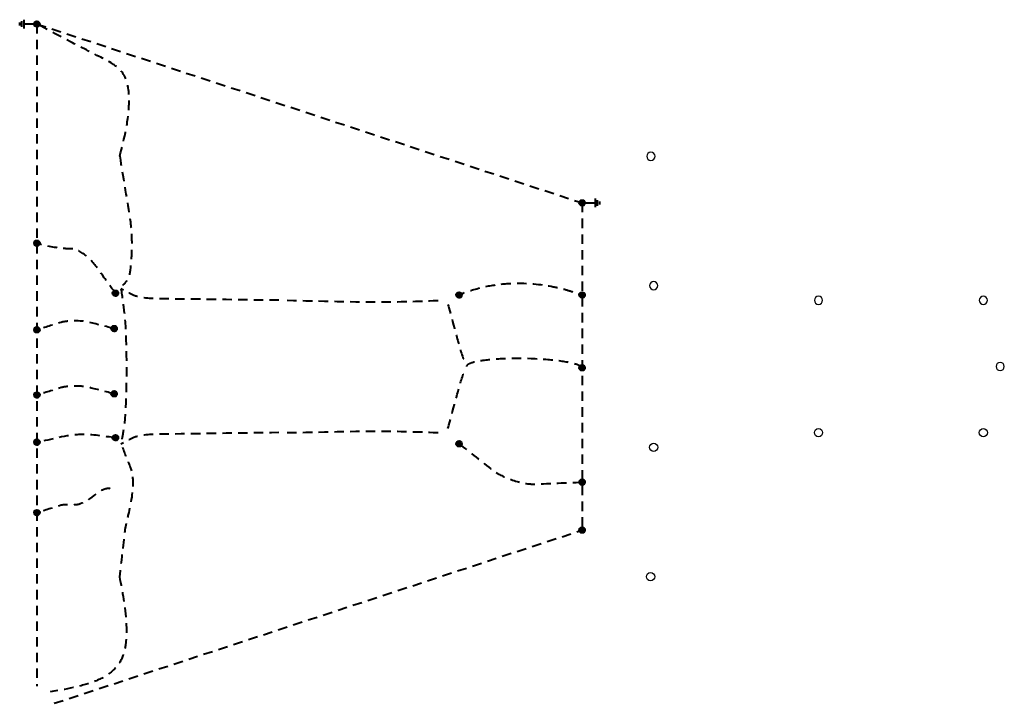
# Model space of a CAD drawing. Header units: inches. Extents: x -8534 to 5423, y -4988 to 1814.
# Tile 2 of 33: x -8534 to -7110, y -3374 to -2386. Entities that reach past the tile are written whole.
import ezdxf

# ---------------------------------------------------------------- set-up
doc = ezdxf.new("R2010")
doc.units = ezdxf.units.IN
doc.header["$LTSCALE"] = 200
doc.header["$MEASUREMENT"] = 0
doc.linetypes.add('DGN Style 2', pattern=[0.113678, 0.068207, -0.045471])
doc.layers.add('E-GRND-CIRC', color=4, linetype='Continuous', lineweight=40)
doc.layers.add('Object', color=7, linetype='Continuous', lineweight=30)

# ---------------------------------------------------------------- blocks, each defined once
blk = doc.blocks.new('GROUND_6')
at = {"layer": 'E-GRND-CIRC', "linetype": 'Continuous'}
for p, q in [((0, 0), (0, -0.37525)), ((0.124875, -0.37525), (-0.125125, -0.37525)), ((0.083375, -0.437625), (-0.0835, -0.437625)), ((0.041625, -0.500125), (-0.04175, -0.500125))]:
    blk.add_line(p, q, dxfattribs=at)
blk = doc.blocks.new('GROUND_7')
at = {"layer": 'E-GRND-CIRC', "linetype": 'Continuous'}
for p, q in [((0, 0), (0, -0.37525)), ((0.124875, -0.37525), (-0.125125, -0.37525)), ((0.083375, -0.437625), (-0.0835, -0.437625)), ((0.041625, -0.500125), (-0.04175, -0.500125))]:
    blk.add_line(p, q, dxfattribs=at)
blk = doc.blocks.new('E-101 LPS')
at = {"layer": 'E-GRND-CIRC', "linetype": 'Continuous'}
for p, q in [((-8513.3, -2392.4, 109.4), (-8508.8, -2387.9, 109.4)), ((-8513.3, -2392.1, 109.4), (-8509.1, -2387.9, 109.4)), ((-8513.3, -2391.7, 109.4), (-8509.5, -2387.9, 109.4)), ((-8513.3, -2392.7, 109.4), (-8508.5, -2388, 109.4)), ((-8513.3, -2391.3, 109.4), (-8509.9, -2388, 109.4)), ((-8513.2, -2393, 109.4), (-8508.2, -2388, 109.4)), ((-8513.2, -2390.9, 109.4), (-8510.4, -2388.1, 109.4)), ((-8513.1, -2393.3, 109.4), (-8507.9, -2388.1, 109.4)), ((-8513, -2393.6, 109.4), (-8507.7, -2388.2, 109.4)), ((-8512.9, -2393.8, 109.4), (-8507.4, -2388.3, 109.4)), ((-8512.9, -2390.3, 109.4), (-8510.9, -2388.3, 109.4)), ((-8512.8, -2394, 109.4), (-8507.2, -2388.4, 109.4)), ((-8512.6, -2394.2, 109.4), (-8507, -2388.6, 109.4)), ((-8512.5, -2394.5, 109.4), (-8506.8, -2388.7, 109.4)), ((-8512.3, -2394.7, 109.4), (-8506.6, -2388.9, 109.4)), ((-8512.3, -2389.3, 109.4), (-8511.9, -2388.9, 109.4)), ((-8512.2, -2394.8, 109.4), (-8506.4, -2389, 109.4)), ((-8512, -2395, 109.4), (-8506.2, -2389.2, 109.4)), ((-8511.8, -2395.2, 109.4), (-8506, -2389.4, 109.4)), ((-8511.6, -2395.3, 109.4), (-8505.9, -2389.6, 109.4)), ((-8511.4, -2395.5, 109.4), (-8505.7, -2389.8, 109.4)), ((-8511.2, -2395.6, 109.4), (-8505.6, -2390, 109.4)), ((-8510.9, -2395.7, 109.4), (-8505.5, -2390.3, 109.4)), ((-8510.7, -2395.8, 109.4), (-8505.4, -2390.5, 109.4)), ((-8510.4, -2395.9, 109.4), (-8505.3, -2390.8, 109.4)), ((-8510.2, -2396, 109.4), (-8505.2, -2391.1, 109.4)), ((-8509.9, -2396.1, 109.4), (-8505.2, -2391.4, 109.4)), ((-8509.5, -2396.1, 109.4), (-8505.1, -2391.7, 109.4)), ((-8509.2, -2396.1, 109.4), (-8505.1, -2392, 109.4)), ((-8508.8, -2396.1, 109.4), (-8505.1, -2392.4, 109.4)), ((-8508.4, -2396, 109.4), (-8505.2, -2392.8, 109.4)), ((-8507.9, -2395.9, 109.4), (-8505.3, -2393.3, 109.4)), ((-8507.3, -2395.6, 109.4), (-8505.6, -2393.9, 109.4)), ((-7724.8, -2651.1, 109.4), (-7720.3, -2646.6, 109.4)), ((-7724.8, -2650.8, 109.4), (-7720.7, -2646.6, 109.4)), ((-7724.8, -2650.4, 109.4), (-7721, -2646.6, 109.4)), ((-7724.8, -2651.4, 109.4), (-7720, -2646.7, 109.4)), ((-7724.8, -2650, 109.4), (-7721.4, -2646.7, 109.4)), ((-7724.7, -2651.7, 109.4), (-7719.7, -2646.7, 109.4)), ((-7724.7, -2649.6, 109.4), (-7721.9, -2646.8, 109.4)), ((-7724.6, -2652, 109.4), (-7719.4, -2646.8, 109.4)), ((-7724.5, -2652.2, 109.4), (-7719.2, -2646.9, 109.4)), ((-7724.5, -2649, 109.4), (-7722.4, -2647, 109.4)), ((-7724.4, -2652.5, 109.4), (-7718.9, -2647, 109.4)), ((-7724.3, -2652.7, 109.4), (-7718.7, -2647.1, 109.4)), ((-7724.2, -2652.9, 109.4), (-7718.5, -2647.3, 109.4)), ((-7724, -2653.2, 109.4), (-7718.3, -2647.4, 109.4)), ((-7723.9, -2653.3, 109.4), (-7718.1, -2647.6, 109.4)), ((-7723.8, -2648, 109.4), (-7723.5, -2647.6, 109.4)), ((-7723.7, -2653.5, 109.4), (-7717.9, -2647.7, 109.4)), ((-7723.5, -2653.7, 109.4), (-7717.7, -2647.9, 109.4)), ((-7723.3, -2653.9, 109.4), (-7717.6, -2648.1, 109.4)), ((-7723.1, -2654, 109.4), (-7717.4, -2648.3, 109.4)), ((-7722.9, -2654.2, 109.4), (-7717.3, -2648.5, 109.4)), ((-7722.7, -2654.3, 109.4), (-7717.1, -2648.7, 109.4)), ((-7722.5, -2654.4, 109.4), (-7717, -2649, 109.4)), ((-7722.2, -2654.5, 109.4), (-7716.9, -2649.2, 109.4)), ((-7721.9, -2654.6, 109.4), (-7716.8, -2649.5, 109.4)), ((-7721.7, -2654.7, 109.4), (-7716.7, -2649.8, 109.4)), ((-7721.4, -2654.8, 109.4), (-7716.7, -2650.1, 109.4)), ((-7721.1, -2654.8, 109.4), (-7716.6, -2650.4, 109.4)), ((-7720.7, -2654.8, 109.4), (-7716.6, -2650.7, 109.4)), ((-7720.3, -2654.8, 109.4), (-7716.7, -2651.1, 109.4)), ((-7719.9, -2654.7, 109.4), (-7716.7, -2651.5, 109.4)), ((-7719.5, -2654.6, 109.4), (-7716.8, -2652, 109.4)), ((-7718.8, -2654.3, 109.4), (-7717.1, -2652.6, 109.4)), ((-8513.3, -2709.9, 110), (-8508.5, -2705.1, 110)), ((-8513.3, -2709.6, 110), (-8508.8, -2705.1, 110)), ((-8513.3, -2709.2, 110), (-8509.1, -2705.1, 110)), ((-8513.3, -2708.9, 110), (-8509.5, -2705.1, 110)), ((-8513.3, -2708.5, 110), (-8509.9, -2705.1, 110)), ((-8513.2, -2710.2, 110), (-8508.2, -2705.2, 110)), ((-8513.2, -2708, 110), (-8510.4, -2705.2, 110)), ((-8513.1, -2710.4, 110), (-8507.9, -2705.3, 110)), ((-8513, -2710.7, 110), (-8507.7, -2705.4, 110)), ((-8512.9, -2707.4, 110), (-8510.9, -2705.4, 110)), ((-8512.9, -2710.9, 110), (-8507.4, -2705.5, 110)), ((-8512.8, -2711.2, 110), (-8507.2, -2705.6, 110)), ((-8512.6, -2711.4, 110), (-8507, -2705.7, 110)), ((-8512.5, -2711.6, 110), (-8506.8, -2705.9, 110)), ((-8512.3, -2711.8, 110), (-8506.6, -2706, 110)), ((-8512.3, -2706.4, 110), (-8511.9, -2706.1, 110)), ((-8512.2, -2712, 110), (-8506.4, -2706.2, 110)), ((-8512, -2712.2, 110), (-8506.2, -2706.4, 110)), ((-8511.8, -2712.3, 110), (-8506, -2706.6, 110)), ((-8511.6, -2712.5, 110), (-8505.9, -2706.8, 110)), ((-8511.4, -2712.6, 110), (-8505.7, -2707, 110)), ((-8511.2, -2712.7, 110), (-8505.6, -2707.2, 110)), ((-8510.9, -2712.9, 110), (-8505.5, -2707.4, 110)), ((-8510.7, -2713, 110), (-8505.4, -2707.7, 110)), ((-8510.4, -2713.1, 110), (-8505.3, -2707.9, 110)), ((-8510.2, -2713.1, 110), (-8505.2, -2708.2, 110)), ((-8509.9, -2713.2, 110), (-8505.2, -2708.5, 110)), ((-8509.5, -2713.2, 110), (-8505.1, -2708.8, 110)), ((-8509.2, -2713.2, 110), (-8505.1, -2709.2, 110)), ((-8508.8, -2713.2, 110), (-8505.1, -2709.5, 110)), ((-8508.4, -2713.2, 110), (-8505.2, -2709.9, 110)), ((-8507.9, -2713, 110), (-8505.3, -2710.4, 110)), ((-8507.3, -2712.8, 110), (-8505.6, -2711, 110)), ((-8399.8, -2781.4, 156), (-8395.6, -2777.3, 156)), ((-8399.7, -2782.1, 156), (-8394.9, -2777.3, 156)), ((-8399.7, -2781.8, 156), (-8395.2, -2777.3, 156)), ((-8399.7, -2781.1, 156), (-8395.9, -2777.3, 156)), ((-8399.7, -2780.7, 156), (-8396.3, -2777.3, 156)), ((-8399.6, -2782.4, 156), (-8394.6, -2777.4, 156)), ((-8399.6, -2780.2, 156), (-8396.8, -2777.4, 156)), ((-8399.5, -2782.6, 156), (-8394.4, -2777.5, 156)), ((-8399.5, -2782.9, 156), (-8394.1, -2777.6, 156)), ((-8399.4, -2779.6, 156), (-8397.4, -2777.6, 156)), ((-8399.3, -2783.1, 156), (-8393.9, -2777.7, 156)), ((-8399.2, -2783.4, 156), (-8393.6, -2777.8, 156)), ((-8399.1, -2783.6, 156), (-8393.4, -2777.9, 156)), ((-8398.9, -2783.8, 156), (-8393.2, -2778.1, 156)), ((-8398.8, -2784, 156), (-8393, -2778.2, 156)), ((-8398.7, -2778.6, 156), (-8398.4, -2778.3, 156)), ((-8398.6, -2784.2, 156), (-8392.8, -2778.4, 156)), ((-8398.4, -2784.4, 156), (-8392.6, -2778.6, 156)), ((-8398.3, -2784.5, 156), (-8392.5, -2778.8, 156)), ((-8398.1, -2784.7, 156), (-8392.3, -2779, 156)), ((-8397.8, -2784.8, 156), (-8392.2, -2779.2, 156)), ((-8397.6, -2784.9, 156), (-8392.1, -2779.4, 156)), ((-8397.4, -2785.1, 156), (-8391.9, -2779.6, 156)), ((-8397.1, -2785.2, 156), (-8391.8, -2779.9, 156)), ((-8396.9, -2785.3, 156), (-8391.7, -2780.1, 156)), ((-8396.6, -2785.3, 156), (-8391.7, -2780.4, 156)), ((-8396.3, -2785.4, 156), (-8391.6, -2780.7, 156)), ((-8396, -2785.4, 156), (-8391.6, -2781, 156)), ((-8395.6, -2785.4, 156), (-8391.6, -2781.4, 156)), ((-8395.3, -2785.4, 156), (-8391.6, -2781.7, 156)), ((-8394.9, -2785.4, 156), (-8391.6, -2782.2, 156)), ((-8394.4, -2785.2, 156), (-8391.8, -2782.6, 156)), ((-8393.8, -2785, 156), (-8392, -2783.2, 156)), ((-7902.8, -2784), (-7898.6, -2779.8)), ((-7902.7, -2784.6), (-7897.9, -2779.8)), ((-7902.7, -2784.3), (-7898.2, -2779.8)), ((-7902.7, -2783.6), (-7898.9, -2779.8)), ((-7902.7, -2783.2), (-7899.3, -2779.8)), ((-7902.6, -2784.9), (-7897.6, -2779.9)), ((-7902.6, -2782.7), (-7899.8, -2779.9)), ((-7902.5, -2785.2), (-7897.4, -2780)), ((-7902.5, -2785.4), (-7897.1, -2780.1)), ((-7902.4, -2782.2), (-7900.4, -2780.1)), ((-7902.3, -2785.7), (-7896.9, -2780.2)), ((-7902.2, -2785.9), (-7896.6, -2780.3)), ((-7902.1, -2786.1), (-7896.4, -2780.4)), ((-7901.9, -2786.3), (-7896.2, -2780.6)), ((-7901.8, -2786.5), (-7896, -2780.7)), ((-7901.7, -2781.1), (-7901.4, -2780.8)), ((-7901.6, -2786.7), (-7895.8, -2780.9)), ((-7901.4, -2786.9), (-7895.6, -2781.1)), ((-7901.3, -2787), (-7895.5, -2781.3)), ((-7901.1, -2787.2), (-7895.3, -2781.5)), ((-7900.8, -2787.3), (-7895.2, -2781.7)), ((-7900.6, -2787.5), (-7895.1, -2781.9)), ((-7900.4, -2787.6), (-7894.9, -2782.1)), ((-7900.1, -2787.7), (-7894.8, -2782.4)), ((-7899.9, -2787.8), (-7894.7, -2782.7)), ((-7899.6, -2787.9), (-7894.7, -2782.9)), ((-7899.3, -2787.9), (-7894.6, -2783.2)), ((-7899, -2788), (-7894.6, -2783.5)), ((-7898.6, -2788), (-7894.6, -2783.9)), ((-7898.3, -2788), (-7894.6, -2784.3)), ((-7897.9, -2787.9), (-7894.6, -2784.7)), ((-7897.4, -2787.8), (-7894.8, -2785.2)), ((-7896.8, -2787.5), (-7895, -2785.8)), ((-7724.8, -2784.6, 110), (-7720, -2779.8, 110)), ((-7724.8, -2784.3, 110), (-7720.3, -2779.8, 110)), ((-7724.8, -2784, 110), (-7720.7, -2779.8, 110)), ((-7724.8, -2783.6, 110), (-7721, -2779.8, 110)), ((-7724.8, -2783.2, 110), (-7721.4, -2779.8, 110)), ((-7724.7, -2784.9, 110), (-7719.7, -2779.9, 110)), ((-7724.7, -2782.7, 110), (-7721.9, -2779.9, 110)), ((-7724.6, -2785.2, 110), (-7719.4, -2780, 110)), ((-7724.5, -2785.4, 110), (-7719.2, -2780.1, 110)), ((-7724.5, -2782.2, 110), (-7722.4, -2780.2, 110)), ((-7724.4, -2785.7, 110), (-7718.9, -2780.2, 110)), ((-7724.3, -2785.9, 110), (-7718.7, -2780.3, 110)), ((-7724.2, -2786.1, 110), (-7718.5, -2780.4, 110)), ((-7724, -2786.3, 110), (-7718.3, -2780.6, 110)), ((-7723.9, -2786.5, 110), (-7718.1, -2780.7, 110)), ((-7723.8, -2781.1, 110), (-7723.5, -2780.8, 110)), ((-7723.7, -2786.7, 110), (-7717.9, -2780.9, 110)), ((-7723.5, -2786.9, 110), (-7717.7, -2781.1, 110)), ((-7723.3, -2787, 110), (-7717.6, -2781.3, 110)), ((-7723.1, -2787.2, 110), (-7717.4, -2781.5, 110)), ((-7722.9, -2787.3, 110), (-7717.3, -2781.7, 110)), ((-7722.7, -2787.5, 110), (-7717.1, -2781.9, 110)), ((-7722.5, -2787.6, 110), (-7717, -2782.2, 110)), ((-7722.2, -2787.7, 110), (-7716.9, -2782.4, 110)), ((-7721.9, -2787.8, 110), (-7716.8, -2782.7, 110)), ((-7721.7, -2787.9, 110), (-7716.7, -2782.9, 110)), ((-7721.4, -2787.9, 110), (-7716.7, -2783.2, 110)), ((-7721.1, -2788, 110), (-7716.6, -2783.6, 110)), ((-7720.7, -2788, 110), (-7716.6, -2783.9, 110)), ((-7720.3, -2788, 110), (-7716.7, -2784.3, 110)), ((-7719.9, -2787.9, 110), (-7716.7, -2784.7, 110)), ((-7719.5, -2787.8, 110), (-7716.8, -2785.2, 110)), ((-7718.8, -2787.5, 110), (-7717.1, -2785.8, 110)), ((-8513.3, -2834.6, 110), (-8508.8, -2830.1, 110)), ((-8513.3, -2834.3, 110), (-8509.1, -2830.1, 110)), ((-8513.3, -2833.9, 110), (-8509.5, -2830.1, 110)), ((-8513.3, -2834.9, 110), (-8508.5, -2830.2, 110)), ((-8513.3, -2833.5, 110), (-8509.9, -2830.2, 110)), ((-8513.2, -2835.2, 110), (-8508.2, -2830.2, 110)), ((-8513.2, -2833.1, 110), (-8510.4, -2830.3, 110)), ((-8513.1, -2835.5, 110), (-8507.9, -2830.3, 110)), ((-8513, -2835.7, 110), (-8507.7, -2830.4, 110)), ((-8512.9, -2836, 110), (-8507.4, -2830.5, 110)), ((-8512.9, -2832.5, 110), (-8510.9, -2830.5, 110)), ((-8512.8, -2836.2, 110), (-8507.2, -2830.6, 110)), ((-8512.6, -2836.4, 110), (-8507, -2830.8, 110)), ((-8512.5, -2836.6, 110), (-8506.8, -2830.9, 110)), ((-8512.3, -2836.8, 110), (-8506.6, -2831.1, 110)), ((-8512.3, -2831.5, 110), (-8511.9, -2831.1, 110)), ((-8512.2, -2837, 110), (-8506.4, -2831.2, 110)), ((-8512, -2837.2, 110), (-8506.2, -2831.4, 110)), ((-8511.8, -2837.4, 110), (-8506, -2831.6, 110)), ((-8511.6, -2837.5, 110), (-8505.9, -2831.8, 110)), ((-8511.4, -2837.7, 110), (-8505.7, -2832, 110)), ((-8511.2, -2837.8, 110), (-8505.6, -2832.2, 110)), ((-8510.9, -2837.9, 110), (-8505.5, -2832.5, 110)), ((-8510.7, -2838, 110), (-8505.4, -2832.7, 110)), ((-8510.4, -2838.1, 110), (-8505.3, -2833, 110)), ((-8510.2, -2838.2, 110), (-8505.2, -2833.3, 110)), ((-8509.9, -2838.2, 110), (-8505.2, -2833.6, 110)), ((-8509.5, -2838.3, 110), (-8505.1, -2833.9, 110)), ((-8509.2, -2838.3, 110), (-8505.1, -2834.2, 110)), ((-8401.8, -2832.6, 156), (-8397.6, -2828.4, 156)), ((-8401.7, -2832.9, 156), (-8397.2, -2828.4, 156)), ((-8401.7, -2832.2, 156), (-8397.9, -2828.4, 156)), ((-8401.7, -2833.2, 156), (-8396.9, -2828.5, 156)), ((-8401.7, -2831.8, 156), (-8398.3, -2828.5, 156)), ((-8401.6, -2833.5, 156), (-8396.6, -2828.5, 156)), ((-8401.6, -2831.4, 156), (-8398.8, -2828.6, 156)), ((-8401.5, -2833.8, 156), (-8396.4, -2828.6, 156)), ((-8401.5, -2834, 156), (-8396.1, -2828.7, 156)), ((-8401.4, -2830.8, 156), (-8399.4, -2828.8, 156)), ((-8401.3, -2834.3, 156), (-8395.9, -2828.8, 156)), ((-8401.2, -2834.5, 156), (-8395.6, -2828.9, 156)), ((-8401.1, -2834.7, 156), (-8395.4, -2829.1, 156)), ((-8400.9, -2834.9, 156), (-8395.2, -2829.2, 156)), ((-8400.8, -2835.1, 156), (-8395, -2829.4, 156)), ((-8400.7, -2829.8, 156), (-8400.4, -2829.4, 156)), ((-8400.6, -2835.3, 156), (-8394.8, -2829.5, 156)), ((-8400.4, -2835.5, 156), (-8394.6, -2829.7, 156)), ((-8400.3, -2835.7, 156), (-8394.5, -2829.9, 156)), ((-8400.1, -2835.8, 156), (-8394.3, -2830.1, 156)), ((-8399.8, -2836, 156), (-8394.2, -2830.3, 156)), ((-8399.6, -2836.1, 156), (-8394.1, -2830.5, 156)), ((-8399.4, -2836.2, 156), (-8393.9, -2830.8, 156)), ((-8399.1, -2836.3, 156), (-8393.8, -2831, 156)), ((-8398.9, -2836.4, 156), (-8393.7, -2831.3, 156)), ((-8398.6, -2836.5, 156), (-8393.7, -2831.6, 156)), ((-8398.3, -2836.5, 156), (-8393.6, -2831.9, 156)), ((-8398, -2836.6, 156), (-8393.6, -2832.2, 156)), ((-8397.6, -2836.6, 156), (-8393.6, -2832.5, 156)), ((-8397.3, -2836.6, 156), (-8393.6, -2832.9, 156)), ((-8396.9, -2836.5, 156), (-8393.6, -2833.3, 156)), ((-8396.4, -2836.4, 156), (-8393.8, -2833.8, 156)), ((-8395.8, -2836.1, 156), (-8394, -2834.4, 156)), ((-8508.8, -2838.3, 110), (-8505.1, -2834.6, 110)), ((-8508.4, -2838.2, 110), (-8505.2, -2835, 110)), ((-8507.9, -2838.1, 110), (-8505.3, -2835.5, 110)), ((-8507.3, -2837.8, 110), (-8505.6, -2836.1, 110)), ((-7724.8, -2889.6, 109.4), (-7720.3, -2885.1, 109.4)), ((-7724.8, -2889.3, 109.4), (-7720.7, -2885.1, 109.4)), ((-7724.8, -2888.9, 109.4), (-7721, -2885.1, 109.4)), ((-7724.8, -2889.9, 109.4), (-7720, -2885.2, 109.4)), ((-7724.8, -2888.5, 109.4), (-7721.4, -2885.2, 109.4)), ((-7724.7, -2890.2, 109.4), (-7719.7, -2885.2, 109.4)), ((-7724.7, -2888, 109.4), (-7721.9, -2885.3, 109.4)), ((-7724.6, -2890.5, 109.4), (-7719.4, -2885.3, 109.4)), ((-7724.5, -2890.7, 109.4), (-7719.2, -2885.4, 109.4)), ((-7724.5, -2887.5, 109.4), (-7722.4, -2885.5, 109.4)), ((-7724.4, -2891, 109.4), (-7718.9, -2885.5, 109.4)), ((-7724.3, -2891.2, 109.4), (-7718.7, -2885.6, 109.4)), ((-7724.2, -2891.4, 109.4), (-7718.5, -2885.8, 109.4)), ((-7724, -2891.6, 109.4), (-7718.3, -2885.9, 109.4)), ((-7723.9, -2891.8, 109.4), (-7718.1, -2886.1, 109.4)), ((-7723.8, -2886.5, 109.4), (-7723.5, -2886.1, 109.4)), ((-7723.7, -2892, 109.4), (-7717.9, -2886.2, 109.4)), ((-7723.5, -2892.2, 109.4), (-7717.7, -2886.4, 109.4)), ((-7723.3, -2892.4, 109.4), (-7717.6, -2886.6, 109.4)), ((-7723.1, -2892.5, 109.4), (-7717.4, -2886.8, 109.4)), ((-7722.9, -2892.7, 109.4), (-7717.3, -2887, 109.4)), ((-7722.7, -2892.8, 109.4), (-7717.1, -2887.2, 109.4)), ((-7722.5, -2892.9, 109.4), (-7717, -2887.5, 109.4)), ((-7722.2, -2893, 109.4), (-7716.9, -2887.7, 109.4)), ((-7721.9, -2893.1, 109.4), (-7716.8, -2888, 109.4)), ((-7721.7, -2893.2, 109.4), (-7716.7, -2888.3, 109.4)), ((-7721.4, -2893.2, 109.4), (-7716.7, -2888.6, 109.4)), ((-7721.1, -2893.3, 109.4), (-7716.6, -2888.9, 109.4)), ((-7720.7, -2893.3, 109.4), (-7716.6, -2889.2, 109.4)), ((-7720.3, -2893.3, 109.4), (-7716.7, -2889.6, 109.4)), ((-7719.9, -2893.2, 109.4), (-7716.7, -2890, 109.4)), ((-7719.5, -2893.1, 109.4), (-7716.8, -2890.5, 109.4)), ((-7718.8, -2892.8, 109.4), (-7717.1, -2891.1, 109.4)), ((-8513.3, -2928.6, 110), (-8509.1, -2924.4, 110)), ((-8513.3, -2929.3, 110), (-8508.5, -2924.5, 110)), ((-8513.3, -2929, 110), (-8508.8, -2924.5, 110)), ((-8513.3, -2928.3, 110), (-8509.5, -2924.5, 110)), ((-8513.3, -2927.9, 110), (-8509.9, -2924.5, 110)), ((-8513.2, -2929.6, 110), (-8508.2, -2924.6, 110)), ((-8513.2, -2927.4, 110), (-8510.4, -2924.6, 110)), ((-8513.1, -2929.8, 110), (-8507.9, -2924.7, 110)), ((-8513, -2930.1, 110), (-8507.7, -2924.7, 110)), ((-8512.9, -2926.8, 110), (-8510.9, -2924.8, 110)), ((-8512.9, -2930.3, 110), (-8507.4, -2924.9, 110)), ((-8512.8, -2930.6, 110), (-8507.2, -2925, 110)), ((-8512.6, -2930.8, 110), (-8507, -2925.1, 110)), ((-8512.5, -2931, 110), (-8506.8, -2925.3, 110)), ((-8512.3, -2931.2, 110), (-8506.6, -2925.4, 110)), ((-8512.3, -2925.8, 110), (-8511.9, -2925.5, 110)), ((-8512.2, -2931.4, 110), (-8506.4, -2925.6, 110)), ((-8512, -2931.6, 110), (-8506.2, -2925.8, 110)), ((-8511.8, -2931.7, 110), (-8506, -2926, 110)), ((-8511.6, -2931.9, 110), (-8505.9, -2926.2, 110)), ((-8511.4, -2932, 110), (-8505.7, -2926.4, 110)), ((-8511.2, -2932.1, 110), (-8505.6, -2926.6, 110)), ((-8510.9, -2932.3, 110), (-8505.5, -2926.8, 110)), ((-8510.7, -2932.4, 110), (-8505.4, -2927.1, 110)), ((-8510.4, -2932.5, 110), (-8505.3, -2927.3, 110)), ((-8510.2, -2932.5, 110), (-8505.2, -2927.6, 110)), ((-8509.9, -2932.6, 110), (-8505.2, -2927.9, 110)), ((-8509.5, -2932.6, 110), (-8505.1, -2928.2, 110)), ((-8509.2, -2932.6, 110), (-8505.1, -2928.6, 110)), ((-8508.8, -2932.6, 110), (-8505.1, -2928.9, 110)), ((-8508.4, -2932.6, 110), (-8505.2, -2929.3, 110)), ((-8507.9, -2932.4, 110), (-8505.3, -2929.8, 110)), ((-8507.3, -2932.2, 110), (-8505.6, -2930.4, 110)), ((-8401.8, -2926.9, 156), (-8397.6, -2922.7, 156)), ((-8401.7, -2927.6, 156), (-8396.9, -2922.8, 156)), ((-8401.7, -2927.3, 156), (-8397.2, -2922.8, 156)), ((-8401.7, -2926.6, 156), (-8397.9, -2922.8, 156)), ((-8401.7, -2926.2, 156), (-8398.3, -2922.8, 156)), ((-8401.6, -2927.9, 156), (-8396.6, -2922.9, 156)), ((-8401.6, -2925.7, 156), (-8398.8, -2922.9, 156)), ((-8401.5, -2928.1, 156), (-8396.4, -2922.9, 156)), ((-8401.5, -2928.4, 156), (-8396.1, -2923, 156)), ((-8401.4, -2925.1, 156), (-8399.4, -2923.1, 156)), ((-8401.3, -2928.6, 156), (-8395.9, -2923.2, 156)), ((-8401.2, -2928.9, 156), (-8395.6, -2923.3, 156)), ((-8401.1, -2929.1, 156), (-8395.4, -2923.4, 156)), ((-8400.9, -2929.3, 156), (-8395.2, -2923.6, 156)), ((-8400.8, -2929.5, 156), (-8395, -2923.7, 156)), ((-8400.7, -2924.1, 156), (-8400.4, -2923.8, 156)), ((-8400.6, -2929.7, 156), (-8394.8, -2923.9, 156)), ((-8400.4, -2929.8, 156), (-8394.6, -2924.1, 156)), ((-8400.3, -2930, 156), (-8394.5, -2924.2, 156)), ((-8400.1, -2930.2, 156), (-8394.3, -2924.4, 156)), ((-8399.8, -2930.3, 156), (-8394.2, -2924.7, 156)), ((-8399.6, -2930.4, 156), (-8394.1, -2924.9, 156)), ((-8399.4, -2930.6, 156), (-8393.9, -2925.1, 156)), ((-8399.1, -2930.7, 156), (-8393.8, -2925.4, 156)), ((-8398.9, -2930.8, 156), (-8393.7, -2925.6, 156)), ((-8398.6, -2930.8, 156), (-8393.7, -2925.9, 156)), ((-8398.3, -2930.9, 156), (-8393.6, -2926.2, 156)), ((-8398, -2930.9, 156), (-8393.6, -2926.5, 156)), ((-8397.6, -2930.9, 156), (-8393.6, -2926.9, 156)), ((-8397.3, -2930.9, 156), (-8393.6, -2927.2, 156)), ((-8396.9, -2930.9, 156), (-8393.6, -2927.6, 156)), ((-8396.4, -2930.7, 156), (-8393.8, -2928.1, 156)), ((-8395.8, -2930.5, 156), (-8394, -2928.7, 156)), ((-8399.8, -2990.4, 156), (-8395.6, -2986.2, 156)), ((-8399.7, -2991, 156), (-8394.9, -2986.2, 156)), ((-8399.7, -2990.7, 156), (-8395.2, -2986.2, 156)), ((-8399.7, -2990, 156), (-8395.9, -2986.2, 156)), ((-8399.7, -2989.6, 156), (-8396.3, -2986.2, 156)), ((-8399.6, -2991.3, 156), (-8394.6, -2986.3, 156)), ((-8399.6, -2989.1, 156), (-8396.8, -2986.3, 156)), ((-8399.5, -2991.6, 156), (-8394.4, -2986.4, 156)), ((-8399.5, -2991.8, 156), (-8394.1, -2986.5, 156)), ((-8399.4, -2988.6, 156), (-8397.4, -2986.6, 156)), ((-8399.3, -2992.1, 156), (-8393.9, -2986.6, 156)), ((-8399.2, -2992.3, 156), (-8393.6, -2986.7, 156)), ((-8399.1, -2992.5, 156), (-8393.4, -2986.9, 156)), ((-8398.9, -2992.7, 156), (-8393.2, -2987, 156)), ((-8398.8, -2992.9, 156), (-8393, -2987.2, 156)), ((-8398.7, -2987.6, 156), (-8398.4, -2987.2, 156)), ((-8398.6, -2993.1, 156), (-8392.8, -2987.3, 156)), ((-8398.4, -2993.3, 156), (-8392.6, -2987.5, 156)), ((-8398.3, -2993.5, 156), (-8392.5, -2987.7, 156)), ((-8398.1, -2993.6, 156), (-8392.3, -2987.9, 156)), ((-8397.8, -2993.7, 156), (-8392.2, -2988.1, 156)), ((-8397.6, -2993.9, 156), (-8392.1, -2988.3, 156)), ((-8397.4, -2994, 156), (-8391.9, -2988.6, 156)), ((-8397.1, -2994.1, 156), (-8391.8, -2988.8, 156)), ((-8396.9, -2994.2, 156), (-8391.7, -2989.1, 156)), ((-8396.6, -2994.3, 156), (-8391.7, -2989.3, 156)), ((-8396.3, -2994.3, 156), (-8391.6, -2989.6, 156)), ((-8396, -2994.4, 156), (-8391.6, -2990, 156)), ((-8395.6, -2994.4, 156), (-8391.6, -2990.3, 156)), ((-8395.3, -2994.4, 156), (-8391.6, -2990.7, 156)), ((-8513.3, -2997.6, 110), (-8508.5, -2992.8, 110)), ((-8513.3, -2997.3, 110), (-8508.8, -2992.8, 110)), ((-8513.3, -2996.9, 110), (-8509.1, -2992.8, 110)), ((-8513.3, -2996.6, 110), (-8509.5, -2992.8, 110)), ((-8513.3, -2996.2, 110), (-8509.9, -2992.8, 110)), ((-8513.2, -2997.9, 110), (-8508.2, -2992.9, 110)), ((-8513.2, -2995.7, 110), (-8510.4, -2992.9, 110)), ((-8513.1, -2998.1, 110), (-8507.9, -2993, 110)), ((-8513, -2998.4, 110), (-8507.7, -2993.1, 110)), ((-8512.9, -2995.1, 110), (-8510.9, -2993.1, 110)), ((-8512.9, -2998.6, 110), (-8507.4, -2993.2, 110)), ((-8512.8, -2998.9, 110), (-8507.2, -2993.3, 110)), ((-8512.6, -2999.1, 110), (-8507, -2993.4, 110)), ((-8512.5, -2999.3, 110), (-8506.8, -2993.6, 110)), ((-8512.3, -2999.5, 110), (-8506.6, -2993.7, 110)), ((-8512.3, -2994.1, 110), (-8511.9, -2993.8, 110)), ((-8512.2, -2999.7, 110), (-8506.4, -2993.9, 110)), ((-8512, -2999.9, 110), (-8506.2, -2994.1, 110)), ((-8511.8, -3000, 110), (-8506, -2994.3, 110)), ((-8511.6, -3000.2, 110), (-8505.9, -2994.5, 110)), ((-8511.4, -3000.3, 110), (-8505.7, -2994.7, 110)), ((-8511.2, -3000.4, 110), (-8505.6, -2994.9, 110)), ((-8510.9, -3000.6, 110), (-8505.5, -2995.1, 110)), ((-8510.7, -3000.7, 110), (-8505.4, -2995.4, 110)), ((-8510.4, -3000.8, 110), (-8505.3, -2995.6, 110)), ((-8510.2, -3000.8, 110), (-8505.2, -2995.9, 110)), ((-8509.9, -3000.9, 110), (-8505.2, -2996.2, 110)), ((-8509.5, -3000.9, 110), (-8505.1, -2996.5, 110)), ((-8509.2, -3000.9, 110), (-8505.1, -2996.9, 110)), ((-8508.8, -3000.9, 110), (-8505.1, -2997.2, 110)), ((-8508.4, -3000.9, 110), (-8505.2, -2997.7, 110)), ((-8507.9, -3000.7, 110), (-8505.3, -2998.1, 110)), ((-8507.3, -3000.5, 110), (-8505.6, -2998.7, 110)), ((-8394.9, -2994.3, 156), (-8391.6, -2991.1, 156)), ((-8394.4, -2994.2, 156), (-8391.8, -2991.6, 156)), ((-8393.8, -2993.9, 156), (-8392, -2992.2, 156)), ((-7902.8, -2999.1), (-7898.6, -2994.9)), ((-7902.7, -2999.7), (-7897.9, -2994.9)), ((-7902.7, -2999.4), (-7898.2, -2994.9)), ((-7902.7, -2998.7), (-7898.9, -2994.9)), ((-7902.7, -2998.3), (-7899.3, -2994.9)), ((-7902.6, -3000), (-7897.6, -2995)), ((-7902.6, -2997.8), (-7899.8, -2995)), ((-7902.5, -3000.3), (-7897.4, -2995.1)), ((-7902.5, -3000.5), (-7897.1, -2995.2)), ((-7902.4, -2997.3), (-7900.4, -2995.3)), ((-7902.3, -3000.8), (-7896.9, -2995.3)), ((-7902.2, -3001), (-7896.6, -2995.4)), ((-7902.1, -3001.2), (-7896.4, -2995.5)), ((-7901.9, -3001.4), (-7896.2, -2995.7)), ((-7901.8, -3001.6), (-7896, -2995.9)), ((-7901.7, -2996.3), (-7901.4, -2995.9)), ((-7901.6, -3001.8), (-7895.8, -2996)), ((-7901.4, -3002), (-7895.6, -2996.2)), ((-7901.3, -3002.2), (-7895.5, -2996.4)), ((-7901.1, -3002.3), (-7895.3, -2996.6)), ((-7900.8, -3002.4), (-7895.2, -2996.8)), ((-7900.6, -3002.6), (-7895.1, -2997)), ((-7900.4, -3002.7), (-7894.9, -2997.3)), ((-7900.1, -3002.8), (-7894.8, -2997.5)), ((-7899.9, -3002.9), (-7894.7, -2997.8)), ((-7899.6, -3003), (-7894.7, -2998)), ((-7899.3, -3003), (-7894.6, -2998.3)), ((-7899, -3003.1), (-7894.6, -2998.7)), ((-7898.6, -3003.1), (-7894.6, -2999)), ((-7898.3, -3003.1), (-7894.6, -2999.4)), ((-7897.9, -3003), (-7894.6, -2999.8)), ((-7897.4, -3002.9), (-7894.8, -3000.3)), ((-7896.8, -3002.6), (-7895, -3000.9)), ((-7724.8, -3054.6, 110), (-7720.7, -3050.4, 110)), ((-7724.8, -3054.2, 110), (-7721, -3050.4, 110)), ((-7724.8, -3055.3, 110), (-7720, -3050.5, 110)), ((-7724.8, -3054.9, 110), (-7720.3, -3050.5, 110)), ((-7724.8, -3053.8, 110), (-7721.4, -3050.5, 110)), ((-7724.7, -3055.5, 110), (-7719.7, -3050.6, 110)), ((-7724.7, -3053.4, 110), (-7721.9, -3050.6, 110)), ((-7724.6, -3055.8, 110), (-7719.4, -3050.6, 110)), ((-7724.5, -3056.1, 110), (-7719.2, -3050.7, 110)), ((-7724.5, -3052.8, 110), (-7722.4, -3050.8, 110)), ((-7724.4, -3056.3, 110), (-7718.9, -3050.8, 110)), ((-7724.3, -3056.6, 110), (-7718.7, -3051, 110)), ((-7724.2, -3056.8, 110), (-7718.5, -3051.1, 110)), ((-7724, -3057, 110), (-7718.3, -3051.2, 110)), ((-7723.9, -3057.2, 110), (-7718.1, -3051.4, 110)), ((-7723.8, -3051.8, 110), (-7723.5, -3051.5, 110)), ((-7723.7, -3057.4, 110), (-7717.9, -3051.6, 110)), ((-7723.5, -3057.5, 110), (-7717.7, -3051.7, 110)), ((-7723.3, -3057.7, 110), (-7717.6, -3051.9, 110)), ((-7723.1, -3057.9, 110), (-7717.4, -3052.1, 110)), ((-7722.9, -3058, 110), (-7717.3, -3052.3, 110)), ((-7722.7, -3058.1, 110), (-7717.1, -3052.6, 110)), ((-7722.5, -3058.2, 110), (-7717, -3052.8, 110)), ((-7722.2, -3058.4, 110), (-7716.9, -3053.1, 110)), ((-7721.9, -3058.4, 110), (-7716.8, -3053.3, 110)), ((-7721.7, -3058.5, 110), (-7716.7, -3053.6, 110)), ((-7721.4, -3058.6, 110), (-7716.7, -3053.9, 110)), ((-7721.1, -3058.6, 110), (-7716.6, -3054.2, 110)), ((-7720.7, -3058.6, 110), (-7716.6, -3054.5, 110)), ((-7720.3, -3058.6, 110), (-7716.7, -3054.9, 110)), ((-7719.9, -3058.6, 110), (-7716.7, -3055.3, 110)), ((-7719.5, -3058.4, 110), (-7716.8, -3055.8, 110)), ((-7718.8, -3058.2, 110), (-7717.1, -3056.4, 110)), ((-8513.3, -3099.4, 110), (-8508.5, -3094.6, 110)), ((-8513.3, -3099.1, 110), (-8508.8, -3094.6, 110)), ((-8513.3, -3098.7, 110), (-8509.1, -3094.6, 110)), ((-8513.3, -3098.4, 110), (-8509.5, -3094.6, 110)), ((-8513.3, -3098, 110), (-8509.9, -3094.6, 110)), ((-8513.2, -3099.7, 110), (-8508.2, -3094.7, 110)), ((-8513.2, -3097.5, 110), (-8510.4, -3094.7, 110)), ((-8513.1, -3099.9, 110), (-8507.9, -3094.8, 110)), ((-8513, -3100.2, 110), (-8507.7, -3094.9, 110)), ((-8512.9, -3097, 110), (-8510.9, -3094.9, 110)), ((-8512.9, -3100.4, 110), (-8507.4, -3095, 110)), ((-8512.8, -3100.7, 110), (-8507.2, -3095.1, 110)), ((-8512.6, -3100.9, 110), (-8507, -3095.2, 110)), ((-8512.5, -3101.1, 110), (-8506.8, -3095.4, 110)), ((-8512.3, -3101.3, 110), (-8506.6, -3095.5, 110)), ((-8512.3, -3095.9, 110), (-8511.9, -3095.6, 110)), ((-8512.2, -3101.5, 110), (-8506.4, -3095.7, 110)), ((-8512, -3101.7, 110), (-8506.2, -3095.9, 110)), ((-8511.8, -3101.8, 110), (-8506, -3096.1, 110)), ((-8511.6, -3102, 110), (-8505.9, -3096.3, 110)), ((-8511.4, -3102.1, 110), (-8505.7, -3096.5, 110)), ((-8511.2, -3102.3, 110), (-8505.6, -3096.7, 110)), ((-8510.9, -3102.4, 110), (-8505.5, -3096.9, 110)), ((-8510.7, -3102.5, 110), (-8505.4, -3097.2, 110)), ((-8510.4, -3102.6, 110), (-8505.3, -3097.4, 110)), ((-8510.2, -3102.6, 110), (-8505.2, -3097.7, 110)), ((-8509.9, -3102.7, 110), (-8505.2, -3098, 110)), ((-8509.5, -3102.7, 110), (-8505.1, -3098.3, 110)), ((-8509.2, -3102.8, 110), (-8505.1, -3098.7, 110)), ((-8508.8, -3102.7, 110), (-8505.1, -3099, 110)), ((-8508.4, -3102.7, 110), (-8505.2, -3099.5, 110)), ((-8507.9, -3102.6, 110), (-8505.3, -3099.9, 110)), ((-8507.3, -3102.3, 110), (-8505.6, -3100.6, 110)), ((-7724.8, -3124.3, 109.4), (-7720.3, -3119.8, 109.4)), ((-7724.8, -3124, 109.4), (-7720.7, -3119.8, 109.4)), ((-7724.8, -3123.6, 109.4), (-7721, -3119.8, 109.4)), ((-7724.8, -3124.6, 109.4), (-7720, -3119.9, 109.4)), ((-7724.8, -3123.2, 109.4), (-7721.4, -3119.9, 109.4)), ((-7724.7, -3124.9, 109.4), (-7719.7, -3119.9, 109.4)), ((-7724.7, -3122.8, 109.4), (-7721.9, -3120, 109.4)), ((-7724.6, -3125.2, 109.4), (-7719.4, -3120, 109.4)), ((-7724.5, -3125.5, 109.4), (-7719.2, -3120.1, 109.4)), ((-7724.5, -3122.2, 109.4), (-7722.4, -3120.2, 109.4)), ((-7724.4, -3125.7, 109.4), (-7718.9, -3120.2, 109.4)), ((-7724.3, -3125.9, 109.4), (-7718.7, -3120.4, 109.4)), ((-7724.2, -3126.2, 109.4), (-7718.5, -3120.5, 109.4)), ((-7724, -3126.4, 109.4), (-7718.3, -3120.6, 109.4)), ((-7723.9, -3126.6, 109.4), (-7718.1, -3120.8, 109.4)), ((-7723.8, -3121.2, 109.4), (-7723.5, -3120.9, 109.4)), ((-7723.7, -3126.8, 109.4), (-7717.9, -3121, 109.4)), ((-7723.5, -3126.9, 109.4), (-7717.7, -3121.1, 109.4)), ((-7723.3, -3127.1, 109.4), (-7717.6, -3121.3, 109.4)), ((-7723.1, -3127.2, 109.4), (-7717.4, -3121.5, 109.4)), ((-7722.9, -3127.4, 109.4), (-7717.3, -3121.7, 109.4)), ((-7722.7, -3127.5, 109.4), (-7717.1, -3122, 109.4)), ((-7722.5, -3127.6, 109.4), (-7717, -3122.2, 109.4)), ((-7722.2, -3127.7, 109.4), (-7716.9, -3122.4, 109.4)), ((-7721.9, -3127.8, 109.4), (-7716.8, -3122.7, 109.4)), ((-7721.7, -3127.9, 109.4), (-7716.7, -3123, 109.4)), ((-7721.4, -3128, 109.4), (-7716.7, -3123.3, 109.4)), ((-7721.1, -3128, 109.4), (-7716.6, -3123.6, 109.4)), ((-7720.7, -3128, 109.4), (-7716.6, -3123.9, 109.4)), ((-7720.3, -3128, 109.4), (-7716.7, -3124.3, 109.4)), ((-7719.9, -3127.9, 109.4), (-7716.7, -3124.7, 109.4)), ((-7719.5, -3127.8, 109.4), (-7716.8, -3125.2, 109.4)), ((-7718.8, -3127.6, 109.4), (-7717.1, -3125.8, 109.4))]:
    blk.add_line(p, q, dxfattribs=at)
at = {"layer": 'E-GRND-CIRC', "linetype": 'DGN Style 2'}
for p, q in [((-8509.2, -2392, 110), (-7720.7, -2650.7, 110)), ((-8509.2, -2392, 110), (-8509.2, -3349.4, 110)), ((-7720.7, -2650.7, 110), (-7720.7, -3123.9, 110)), ((-8484.2, -3374.4, 110), (-7720.7, -3123.9, 110))]:
    blk.add_line(p, q, dxfattribs=at)
at = {"layer": 'E-GRND-CIRC', "linetype": 'Continuous'}
for centre in [(-8509.2, -2392, 109.4), (-7720.7, -2650.7, 109.4), (-8509.2, -2709.1, 110), (-8395.7, -2781.3, 156), (-7898.7, -2783.9), (-7720.7, -2783.9, 110), (-8509.2, -2834.2, 110), (-8397.7, -2832.5, 156), (-7720.7, -2889.2, 109.4), (-8509.2, -2928.5, 110), (-8397.7, -2926.8, 156), (-8395.7, -2990.3, 156), (-8509.2, -2996.9, 110), (-7898.7, -2999), (-7720.7, -3054.5, 110), (-8509.2, -3098.7, 110), (-7720.7, -3123.9, 109.4)]:
    blk.add_circle(centre, 4.1, dxfattribs=at)
at = {"layer": 'E-GRND-CIRC', "linetype": 'DGN Style 2', "extrusion": (-0.283988, -0.241441, 0.927932)}
blk.add_ellipse((-7804.2, -2888.7, 84), major_axis=(83.7, -1.3, 25.3), ratio=0.1513, start_param=0, end_param=3.141593, dxfattribs=at)
at = {"layer": 'E-GRND-CIRC', "linetype": 'DGN Style 2'}
for points in [[(-8389.5, -2583.3, 67.5), (-8376, -2502.4, 67.5), (-8384.5, -2463.9, 67.5), (-8419.3, -2438.9, 67.5), (-8509.2, -2392, 110)], [(-8390, -3191.3, 67.5), (-8380.2, -3258.1, 67.5), (-8386, -3308.2, 67.5), (-8490.3, -3358, 110)]]:
    blk.add_spline(points, degree=3, dxfattribs=at)
for points, knots in [([(-8389.5, -2583.3, 67.5), (-8384.7, -2612.4, 73.3), (-8379.9, -2641.5, 81.9), (-8375.2, -2670.6, 84.8), (-8370.8, -2697.5, 87.4), (-8371.6, -2726.2, 84.8), (-8375.2, -2753.9, 84.8), (-8375.8, -2759.1, 84.8), (-8382.7, -2767.5, 82.2), (-8382.9, -2767.7, 84.8), (-8383.8, -2768.6, 96.7), (-8384.7, -2769.5, 132.3), (-8385.7, -2770.4, 156)], [0, 0, 0, 0, 0.345955, 0.345955, 0.345955, 0.665513, 0.665513, 0.665513, 0.726285, 0.726285, 0.726285, 1, 1, 1, 1]), ([(-8395.7, -2781.3, 156), (-8401, -2773.9, 156), (-8406.4, -2766.5, 156), (-8411.8, -2759, 156), (-8424, -2742, 156), (-8435.4, -2724.4, 140.6), (-8453.8, -2718.2, 132.8), (-8459.6, -2716.2, 130.4), (-8466, -2717.4, 128), (-8472, -2716.6, 125.6), (-8484.6, -2714.9, 120.6), (-8497.9, -2713.5, 115.1), (-8509.2, -2709.1, 110)], [0, 0, 0, 0, 0.18189, 0.18189, 0.18189, 0.598694, 0.598694, 0.598694, 0.728962, 0.728962, 0.728962, 1, 1, 1, 1]), ([(-8159.2, -2791.6, 144), (-8217.2, -2790.9, 144), (-8275.2, -2790.1, 144), (-8333.1, -2789.4, 144), (-8346.5, -2789.2, 144), (-8363.2, -2788.1, 140.1), (-8372.8, -2782.9, 144), (-8377.8, -2780.2, 146), (-8382.7, -2777.5, 152), (-8387.7, -2774.8, 156)], [0, 0, 0, 0, 0.740747, 0.740747, 0.740747, 0.911795, 0.911795, 0.911795, 1, 1, 1, 1]), ([(-8387.7, -2774.8, 156), (-8386.1, -2786.2, 156), (-8384.6, -2797.5, 156), (-8383.1, -2808.9, 156), (-8381.1, -2823.7, 156), (-8380.9, -2838.7, 156), (-8380.4, -2853.7, 156), (-8379.7, -2878.5, 156), (-8379.7, -2903.4, 156), (-8380.4, -2928.2, 156), (-8380.9, -2945.8, 156), (-8381.4, -2963.6, 156), (-8384.4, -2980.9, 156), (-8385.5, -2987.2, 156), (-8386.6, -2993.5, 156), (-8387.7, -2999.8, 156)], [0, 0, 0, 0, 0.152173, 0.152173, 0.152173, 0.351004, 0.351004, 0.351004, 0.680996, 0.680996, 0.680996, 0.915352, 0.915352, 0.915352, 1, 1, 1, 1]), ([(-8147.2, -2791.6, 144), (-8099.1, -2792.4, 144), (-8051, -2794.1, 144), (-8003, -2793.8, 144), (-7975.5, -2793.7, 144), (-7948.1, -2792.4, 144), (-7920.7, -2791.6, 144)], [0, 0, 0, 0, 0.636417, 0.636417, 0.636417, 1, 1, 1, 1]), ([(-7914.7, -2797.6, 144), (-7907.5, -2823.2, 144), (-7900.2, -2853, 134.4), (-7893.2, -2874.2, 144), (-7892.2, -2877.2, 145.3), (-7891.3, -2878.9, 149.3), (-7890.3, -2881.3, 152)], [0, 0, 0, 0, 0.877808, 0.877808, 0.877808, 1, 1, 1, 1]), ([(-8397.7, -2832.5, 156), (-8409.4, -2829.5, 156), (-8421.1, -2826.5, 156), (-8432.9, -2823.6, 156), (-8446.3, -2820.2, 156), (-8466.1, -2821.1, 161.4), (-8474.3, -2823.6, 156), (-8485.9, -2827.1, 148.3), (-8497.6, -2830.7, 125.3), (-8509.2, -2834.2, 110)], [0, 0, 0, 0, 0.266193, 0.266193, 0.266193, 0.569616, 0.569616, 0.569616, 1, 1, 1, 1]), ([(-7914.7, -2977, 144), (-7907.5, -2951.5, 144), (-7900.2, -2921.7, 134.4), (-7893.2, -2900.4, 144), (-7892.2, -2897.4, 145.3), (-7891.3, -2895.7, 149.3), (-7890.3, -2893.3, 152)], [0, 0, 0, 0, 0.877808, 0.877808, 0.877808, 1, 1, 1, 1]), ([(-8397.7, -2926.8, 156), (-8409.4, -2923.9, 156), (-8421.1, -2920.9, 156), (-8432.9, -2917.9, 156), (-8446.3, -2914.5, 156), (-8466.1, -2915.4, 161.4), (-8474.3, -2917.9, 156), (-8485.9, -2921.5, 148.3), (-8497.6, -2925, 125.3), (-8509.2, -2928.5, 110)], [0, 0, 0, 0, 0.266193, 0.266193, 0.266193, 0.569616, 0.569616, 0.569616, 1, 1, 1, 1]), ([(-8395.7, -2990.3, 156), (-8411.9, -2988.7, 156), (-8429.7, -2985.2, 160.7), (-8444.5, -2985.6, 156), (-8468.6, -2986.2, 148.3), (-8487.6, -2993.1, 125.3), (-8509.2, -2996.9, 110)], [0, 0, 0, 0, 0.379347, 0.379347, 0.379347, 1, 1, 1, 1]), ([(-8159.2, -2983, 144), (-8217.2, -2983.7, 144), (-8275.2, -2984.5, 144), (-8333.1, -2985.3, 144), (-8346.5, -2985.4, 144), (-8363.2, -2986.6, 140.1), (-8372.8, -2991.7, 144), (-8377.8, -2994.4, 146), (-8382.7, -2997.1, 152), (-8387.7, -2999.8, 156)], [0, 0, 0, 0, 0.740747, 0.740747, 0.740747, 0.911795, 0.911795, 0.911795, 1, 1, 1, 1]), ([(-8147.2, -2983, 144), (-8099.1, -2982.3, 144), (-8051, -2980.5, 144), (-8003, -2980.8, 144), (-7975.5, -2981, 144), (-7948.1, -2982.3, 144), (-7920.7, -2983, 144)], [0, 0, 0, 0, 0.636417, 0.636417, 0.636417, 1, 1, 1, 1]), ([(-8385.7, -3004.2, 156), (-8381.9, -3013.8, 156), (-8378.2, -3023.3, 156), (-8374.4, -3032.8, 156), (-8363.1, -3061.6, 156), (-8380.2, -3106.8, 168.4), (-8382.3, -3125.3, 156), (-8384.9, -3147.3, 141.3), (-8387.4, -3169.3, 97), (-8390, -3191.3, 67.5)], [0, 0, 0, 0, 0.130981, 0.130981, 0.130981, 0.527387, 0.527387, 0.527387, 1, 1, 1, 1]), ([(-7898.7, -2999), (-7882.3, -3011.9, 26.7), (-7865.9, -3024.8, 53.4), (-7849.5, -3037.6, 80.1), (-7839.2, -3045.8, 96.9), (-7809.9, -3058.2, 84.1), (-7789.5, -3057.3, 90), (-7766.6, -3056.4, 96.7), (-7743.6, -3055.5, 103.3), (-7720.7, -3054.5, 110)], [0, 0, 0, 0, 0.428273, 0.428273, 0.428273, 0.697935, 0.697935, 0.697935, 1, 1, 1, 1]), ([(-8403.4, -3064, 110), (-8418.7, -3061.4, 107.6), (-8434.5, -3085.7, 160.7), (-8452.7, -3087.5, 161.4), (-8458.1, -3088, 161.6), (-8469.9, -3086.7, 161.8), (-8474.3, -3088, 156), (-8485.9, -3091.6, 140.7), (-8497.6, -3095.1, 125.3), (-8509.2, -3098.7, 110)], [0, 0, 0, 0, 0.480681, 0.480681, 0.480681, 0.623541, 0.623541, 0.623541, 1, 1, 1, 1])]:
    blk.add_open_spline(points, degree=3, knots=knots, dxfattribs=at)
blk.add_open_spline([(-7903.2, -2785.5, 0.5), (-7810, -2744.5, 8.6), (-7721.5, -2783.9, 110), (-7721.5, -2783.9, 110)], degree=3, dxfattribs=at)
at = {"layer": 'Object', "color": 4, "linetype": 'Continuous', "lineweight": 30, "extrusion": (0, 0, -1)}
for centre in [(7621.1, -2583.3, -67.5), (7617.2, -2770.4, -157.3), (7378.7, -2791.6, -144), (7140.2, -2791.6, -144), (7115.9, -2887.3, -152)]:
    blk.add_circle(centre, 6, dxfattribs=at)
at = {"layer": 'Object', "color": 4, "linetype": 'Continuous', "lineweight": 30}
for centre in [(-7378.7, -2983, 144), (-7140.2, -2983, 144), (-7617.2, -3004.2, 157.3), (-7621.6, -3191.3, 67.5)]:
    blk.add_circle(centre, 6, dxfattribs=at)
at = {"layer": 'E-GRND-CIRC', "linetype": 'Continuous', "xscale": 50, "yscale": 50, "zscale": 50}
for name, p, rotation in [('GROUND_7', (-8509.2, -2392, 110), 270), ('GROUND_6', (-7720.7, -2650.7, 110), 90)]:
    blk.add_blockref(name, p, dxfattribs=dict(at, rotation=rotation))

msp = doc.modelspace()

# ---------------------------------------------------------------- block references
at = {"color": 7, "linetype": 'Continuous', "lineweight": 0}
msp.add_blockref('E-101 LPS', (0, 0), dxfattribs=at)

doc.saveas('drawing.dxf')
